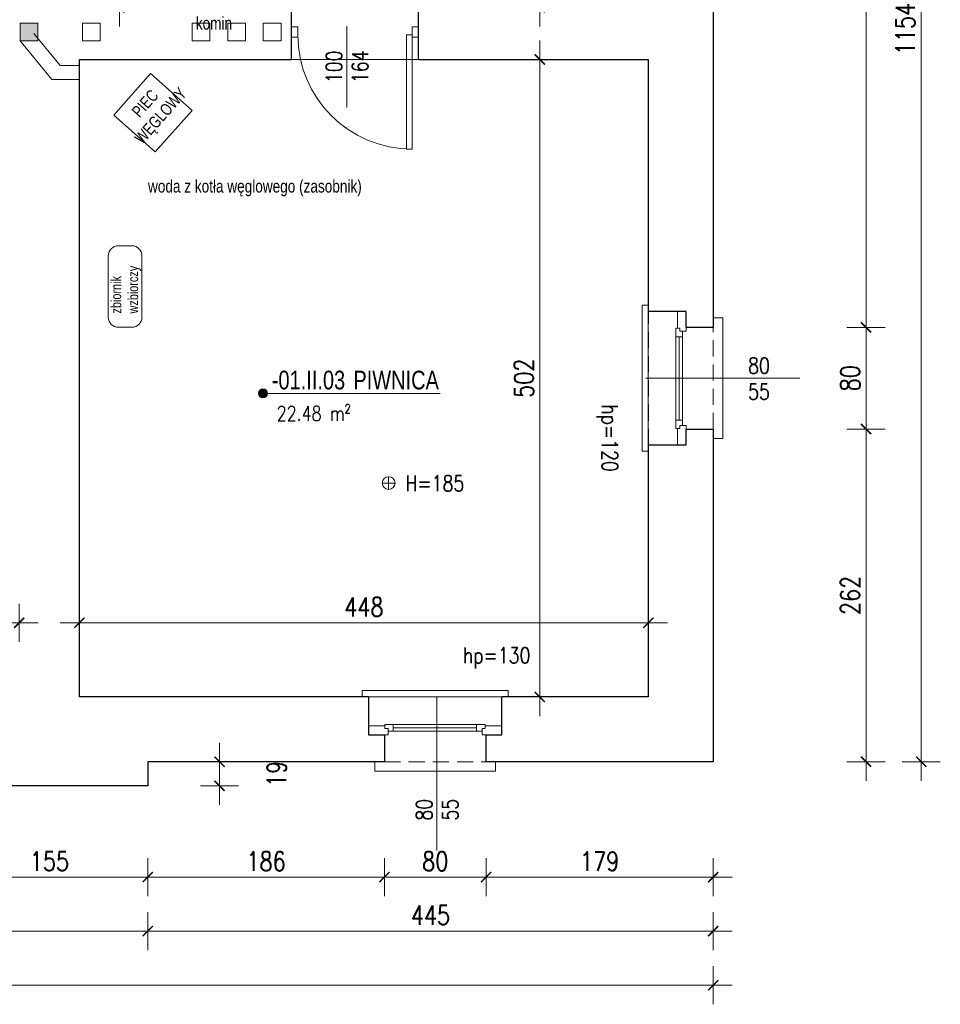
# Model space of a CAD drawing. Header units: millimetres. Extents: x 284606 to 569416, y -192995 to -95103.
# Tile 51 of 178: x 288350 to 289075, y -101558 to -100783. Entities that reach past the tile are written whole.
import ezdxf
from ezdxf.enums import TextEntityAlignment as Align

# ---------------------------------------------------------------- set-up
doc = ezdxf.new("R2010")
doc.units = ezdxf.units.MM
doc.linetypes.add('HIDDEN', pattern=[9.525, 6.35, -3.175])
doc.layers.get('0').update_dxf_attribs({"lineweight": 0})
for name, color, linetype, lineweight in [('!STR_Konstrukcja 0.20', 200, 'Continuous', 20), ('!STR_Konstrukcja 0.30', 64, 'Continuous', 30), ('!STR_Ocieplenie 0.05', 1, 'Continuous', 5), ('!STR_Opisy 0.09', 8, 'Continuous', 9), ('!STR_Przerywana 0.09', 8, 'HIDDEN', 9), ('!STR_Stolarka drzwiowa', 30, 'Continuous', 15), ('!STR_Stolarka okienna', 72, 'Continuous', 15), ('!STR_Wymiarowanie', 254, 'Continuous', 9)]:
    doc.layers.add(name, color=color, linetype=linetype, lineweight=lineweight)
doc.layers.add('!STR_Obrysy pomieszczeń', color=215, linetype='Continuous', lineweight=9, plot=False)
doc.layers.add('!STR_Wentylacja', color=7, linetype='Continuous', lineweight=15, true_color=0x3399ff)
doc.layers.add('EKO Wyposażenie', color=7, linetype='Continuous', lineweight=5, true_color=0x919191)
doc.styles.add('1_50', font='txt', dxfattribs={"width": 0.8})
doc.styles.add('AB_Arial', font='NirmalaS.ttf')
doc.styles.add('EKO 1-10', font='romans.shx', dxfattribs={"width": 0.8, "height": 15})
doc.styles.add('EKO 1-5', font='romans.shx', dxfattribs={"width": 0.8, "height": 10})
doc.dimstyles.new('EKO wymiar 1-10', dxfattribs={"dimtxt": 15, "dimasz": 8, "dimexe": 15, "dimexo": 15, "dimgap": 5, "dimtad": 1, "dimdec": 0, "dimtxsty": 'EKO 1-10', "dimblk": 'ARCHTICK', "dimcen": 10, "dimdle": 15, "dimclrd": 256, "dimclre": 256, "dimclrt": 256, "dimazin": 2, "dimtfac": 1, "dimtdec": 0, "dimtmove": 2, "dimatfit": 3, "dimldrblk": 'ARCHTICK', "dimfxl": 15, "dimfxlon": 1, "dimlwd": -1, "dimlwe": -1, "dimarcsym": 0})

# ---------------------------------------------------------------- blocks, each defined once
blk = doc.blocks.new('_ArchTick')
at = {"color": 0, "linetype": 'ByBlock', "const_width": 0.15}
blk.add_lwpolyline([(-0.5, -0.5), (0.5, 0.5)], dxfattribs=at)
blk = doc.blocks.new('*D198')
at = {"layer": '!STR_Wymiarowanie', "ltscale": 1.5, "transparency": 16777216}
for p, q in [((288397.38, -101272.4), (288397.38, -101242.4)), ((288845.38, -101272.4), (288845.38, -101242.4)), ((288860.38, -101257.4), (288382.38, -101257.4))]:
    blk.add_line(p, q, dxfattribs=at)
at = {"layer": 'Defpoints', "color": 0, "ltscale": 1.5, "transparency": 16777216}
for p in [(288397.38, -101257.4), (288397.38, -101307.86), (288845.38, -101307.86)]:
    blk.add_point(p, dxfattribs=at)
at = {"layer": '!STR_Wymiarowanie', "ltscale": 1.5, "transparency": 16777216, "xscale": 8, "yscale": 8, "zscale": 8, "rotation": 180}
blk.add_blockref('_ArchTick', (288397.38, -101257.4), dxfattribs=at)
at = {"layer": '!STR_Wymiarowanie', "ltscale": 1.5, "transparency": 16777216, "xscale": 8, "yscale": 8, "zscale": 8}
blk.add_blockref('_ArchTick', (288845.38, -101257.4), dxfattribs=at)
at = {"layer": '!STR_Wymiarowanie', "ltscale": 1.5, "transparency": 16777216, "insert": (288621.38, -101244.9), "char_height": 15, "attachment_point": 5, "style": 'EKO 1-10'}
blk.add_mtext('448', dxfattribs=at)
blk = doc.blocks.new('*D199')
at = {"layer": '!STR_Wymiarowanie', "ltscale": 1.5, "transparency": 16777216}
for p, q in [((288759.86, -101330.86), (288759.86, -100798.86)), ((288774.86, -100813.86), (288744.86, -100813.86)), ((288774.86, -101315.86), (288744.86, -101315.86))]:
    blk.add_line(p, q, dxfattribs=at)
at = {"layer": 'Defpoints', "color": 0, "ltscale": 1.5, "transparency": 16777216}
for p in [(288759.86, -100813.86), (288845.38, -100813.86), (288845.38, -101315.86)]:
    blk.add_point(p, dxfattribs=at)
at = {"layer": '!STR_Wymiarowanie', "ltscale": 1.5, "transparency": 16777216, "xscale": 8, "yscale": 8, "zscale": 8}
for p, rotation in [((288759.86, -100813.86), 90), ((288759.86, -101315.86), 270)]:
    blk.add_blockref('_ArchTick', p, dxfattribs=dict(at, rotation=rotation))
at = {"layer": '!STR_Wymiarowanie', "ltscale": 1.5, "transparency": 16777216, "insert": (288747.36, -101064.86), "char_height": 15, "attachment_point": 5, "rotation": 90, "style": 'EKO 1-10'}
blk.add_mtext('502', dxfattribs=at)
blk = doc.blocks.new('*D200')
at = {"layer": '!STR_Wymiarowanie', "ltscale": 1.5, "transparency": 16777216}
for p, q in [((287900.04, -101242.4), (287900.04, -101272.4)), ((288350.04, -101242.4), (288350.04, -101272.4)), ((287885.04, -101257.4), (288365.04, -101257.4))]:
    blk.add_line(p, q, dxfattribs=at)
at = {"layer": 'Defpoints', "color": 0, "ltscale": 1.5, "transparency": 16777216}
for p in [(287900.04, -100813.86), (288350.04, -100813.86), (288350.04, -101257.4)]:
    blk.add_point(p, dxfattribs=at)
at = {"layer": '!STR_Wymiarowanie', "ltscale": 1.5, "transparency": 16777216, "xscale": 8, "yscale": 8, "zscale": 8, "rotation": 180}
blk.add_blockref('_ArchTick', (287900.04, -101257.4), dxfattribs=at)
at = {"layer": '!STR_Wymiarowanie', "ltscale": 1.5, "transparency": 16777216, "xscale": 8, "yscale": 8, "zscale": 8}
blk.add_blockref('_ArchTick', (288350.04, -101257.4), dxfattribs=at)
at = {"layer": '!STR_Wymiarowanie', "ltscale": 1.5, "transparency": 16777216, "insert": (288125.04, -101244.9), "char_height": 15, "attachment_point": 5, "style": 'EKO 1-10'}
blk.add_mtext('450', dxfattribs=at)
blk = doc.blocks.new('*D220')
at = {"layer": '!STR_Wymiarowanie', "ltscale": 1.5, "transparency": 16777216}
for p, q in [((288759.86, -100787.86), (288759.86, -100248.86)), ((288774.86, -100263.86), (288744.86, -100263.86)), ((288774.86, -100772.86), (288744.86, -100772.86))]:
    blk.add_line(p, q, dxfattribs=at)
at = {"layer": 'Defpoints', "color": 0, "ltscale": 1.5, "transparency": 16777216}
for p in [(288759.86, -100263.86), (288845.29, -100263.86), (288845.29, -100772.86)]:
    blk.add_point(p, dxfattribs=at)
at = {"layer": '!STR_Wymiarowanie', "ltscale": 1.5, "transparency": 16777216, "xscale": 8, "yscale": 8, "zscale": 8}
for p, rotation in [((288759.86, -100263.86), 90), ((288759.86, -100772.86), 270)]:
    blk.add_blockref('_ArchTick', p, dxfattribs=dict(at, rotation=rotation))
at = {"layer": '!STR_Wymiarowanie', "ltscale": 1.5, "transparency": 16777216, "insert": (288747.36, -100518.36), "char_height": 15, "attachment_point": 5, "rotation": 90, "style": 'EKO 1-10'}
blk.add_mtext('509', dxfattribs=at)
blk = doc.blocks.new('*D222')
at = {"layer": '!STR_Wymiarowanie', "ltscale": 1.5, "transparency": 16777216}
for p, q in [((288428.87, -100639.86), (288428.87, -100787.86)), ((288413.87, -100654.86), (288443.87, -100654.86)), ((288413.87, -100772.86), (288443.87, -100772.86))]:
    blk.add_line(p, q, dxfattribs=at)
at = {"layer": 'Defpoints', "color": 0, "ltscale": 1.5, "transparency": 16777216}
for p in [(288376.38, -100654.86), (288376.38, -100772.86), (288428.87, -100772.86)]:
    blk.add_point(p, dxfattribs=at)
at = {"layer": '!STR_Wymiarowanie', "ltscale": 1.5, "transparency": 16777216, "xscale": 8, "yscale": 8, "zscale": 8}
for p, rotation in [((288428.87, -100654.86), 90), ((288428.87, -100772.86), 270)]:
    blk.add_blockref('_ArchTick', p, dxfattribs=dict(at, rotation=rotation))
at = {"layer": '!STR_Wymiarowanie', "ltscale": 1.5, "transparency": 16777216, "insert": (288416.37, -100713.86), "char_height": 15, "attachment_point": 5, "rotation": 90, "style": 'EKO 1-10'}
blk.add_mtext('118', dxfattribs=at)
blk = doc.blocks.new('wysokosc2')
at = {"ltscale": 2}
for points in [[(-5.06, 0.04), (5.03, 0.04)], [(0, 5.1), (0, -5.1)]]:
    blk.add_lwpolyline(points, dxfattribs=at)
blk.add_circle((0, 0), 5.03, dxfattribs=at)
at = {"ltscale": 2, "style": 'EKO 1-5', "width": 0.8}
blk.add_attdef('WYS', (13.29, -6.01), '', height=12.5, dxfattribs=at)
blk = doc.blocks.new('PIEC KAFLOWY')
at = {"layer": 'EKO Wyposażenie'}
blk.add_lwpolyline([(12.5, -14.8), (73.2, -14.8), (73.2, -75.5), (12.5, -75.5)], close=True, dxfattribs=at)
at = {"layer": 'EKO Wyposażenie', "insert": (33.9, -25.4), "char_height": 19.5, "attachment_point": 1, "style": '1_50'}
blk.add_mtext_dynamic_manual_height_columns('\\pi-5.3249;{\\H0.66667x;PIEC \\P\\pi-25.002;WĘGLOWY}', width=18.247, gutter_width=12.5, heights=[0], dxfattribs=at)
blk = doc.blocks.new('zbiornik zbiorczy')
at = {"layer": 'EKO Wyposażenie'}
for p, q in [((8, 13.24), (56.23, 13.24)), ((0, -5.24), (0, 5.24)), ((64.23, 5.24), (64.23, -5.24)), ((56.23, -13.24), (8, -13.24))]:
    blk.add_line(p, q, dxfattribs=at)
for centre, start, end in [((8, 5.24), 90, 180), ((56.23, 5.24), 0, 90), ((8, -5.24), 180, 270), ((56.23, -5.24), 270, 0)]:
    blk.add_arc(centre, 8, start, end, dxfattribs=at)
at = {"layer": 'EKO Wyposażenie', "insert": (10.89, 11.09), "char_height": 8, "attachment_point": 1, "style": '1_50'}
blk.add_mtext_dynamic_manual_height_columns('\\A1;zbiornik \\Pwzbiorczy', width=2231.7249, gutter_width=453.61, heights=[120.44], dxfattribs=at)
blk = doc.blocks.new('*U226')
at = {"layer": '!STR_Opisy 0.09', "linetype": 'Continuous'}
blk.add_line((-51.51, 6.91), (-51.51, -57.31), dxfattribs=at)
at = {"layer": '!STR_Stolarka drzwiowa'}
for points in [[(-90, 6.2), (-95, 6.2), (-95, -1.8), (-90, -1.8)], [(0, 0), (0, -90), (-4.38, -90), (-4.38, 0)], [(5, 6.2), (0, 6.2), (0, -1.8), (5, -1.8)]]:
    blk.add_lwpolyline(points, close=True, dxfattribs=at)
blk.add_arc((0, 0), 90, 180, 270, dxfattribs=at)
at = {"layer": '!STR_Opisy 0.09', "linetype": 'Continuous', "style": 'EKO 1-10', "width": 0.8}
blk.add_attdef('SZER', text='', height=12.5, rotation=90, dxfattribs=at).set_placement((-51.51, -25.2), align=Align.BOTTOM_CENTER)
at = {"layer": '!STR_Opisy 0.09', "ltscale": 0.7, "style": 'EKO 1-10', "width": 0.8}
blk.add_attdef('WYS', text='', height=12.5, rotation=90, dxfattribs=at).set_placement((-40.99, -25.2), align=Align.MIDDLE_CENTER)
blk = doc.blocks.new('*U225')
at = {"layer": '!STR_Konstrukcja 0.20', "linetype": 'Continuous', "lineweight": 15}
for points in [[(8.12, 50.87), (0.62, 50.87), (0.62, 58.37), (95.62, 58.37), (95.62, 50.87), (88.12, 50.87)], [(-4.38, -0.13), (-9.38, -0.13), (-9.38, -5.13), (105.62, -5.13), (105.62, -0.13), (100.62, -0.13)]]:
    blk.add_lwpolyline(points, dxfattribs=at)
at = {"layer": '!STR_Konstrukcja 0.30', "ltscale": 2}
for points in [[(-4.38, -0.13), (-4.38, 29.68), (8.12, 29.68), (8.12, 50.87)], [(88.12, 50.87), (88.12, 29.68), (100.62, 29.68), (100.62, -0.13)]]:
    blk.add_lwpolyline(points, dxfattribs=at)
at = {"layer": '!STR_Przerywana 0.09', "ltscale": 2}
for points in [[(8.12, 50.87), (88.12, 50.87)], [(-4.38, -0.13), (100.62, -0.13)]]:
    blk.add_lwpolyline(points, dxfattribs=at)
at = {"layer": '!STR_Stolarka okienna', "ltscale": 0.3}
for points in [[(-4.38, 22.64), (-4.38, 29.68), (11.02, 29.68), (11.02, 24.55), (8.52, 24.55), (8.52, 22.64), (-4.38, 22.64)], [(87.55, 21.56), (87.55, 24.55), (85.05, 24.55), (85.05, 26.7), (11.02, 26.7), (11.02, 24.55), (8.52, 24.55), (8.52, 21.56), (87.55, 21.56)], [(15.12, 26.7), (15.12, 21.56)], [(80.62, 24.13), (15.12, 24.13)], [(80.62, 21.56), (80.62, 26.7)], [(100.62, 22.64), (100.62, 29.68), (85.05, 29.68), (85.05, 24.55), (87.55, 24.55), (87.55, 22.64), (100.62, 22.64)]]:
    blk.add_lwpolyline(points, dxfattribs=at)
blk = doc.blocks.new('*U117')
at = {"layer": '!STR_Opisy 0.09', "linetype": 'Continuous'}
blk.add_line((0, -153.49), (0, -32.16), dxfattribs=at)
at = {"layer": '!STR_Opisy 0.09', "linetype": 'Continuous', "style": 'EKO 1-5', "width": 0.8}
blk.add_attdef('HP=', (-20.48, 2.26), '', height=12.5, rotation=180, dxfattribs=at)
at = {"layer": '!STR_Opisy 0.09', "ltscale": 0.7, "style": 'EKO 1-5', "width": 0.8}
blk.add_attdef('WYS', text='', height=12.5, rotation=270, dxfattribs=at).set_placement((-10.53, -121.38), align=Align.MIDDLE_CENTER)
at = {"layer": '!STR_Opisy 0.09', "linetype": 'Continuous', "style": 'EKO 1-5', "width": 0.8}
blk.add_attdef('SZER', text='', height=12.5, rotation=270, dxfattribs=at).set_placement((0, -121.38), align=Align.BOTTOM_CENTER)
blk = doc.blocks.new('*U109')
at = {"layer": '!STR_Opisy 0.09', "linetype": 'Continuous'}
blk.add_line((0, 32.11), (0, -89.22), dxfattribs=at)
at = {"layer": '!STR_Opisy 0.09', "linetype": 'Continuous', "style": 'EKO 1-5', "width": 0.8}
blk.add_attdef('SZER', text='', height=12.5, rotation=270, dxfattribs=at).set_placement((0, 0), align=Align.BOTTOM_CENTER)
at = {"layer": '!STR_Opisy 0.09', "ltscale": 0.7, "style": 'EKO 1-5', "width": 0.8}
blk.add_attdef('WYS', text='', height=12.5, rotation=270, dxfattribs=at).set_placement((-10.53, 0), align=Align.MIDDLE_CENTER)
at = {"layer": '!STR_Opisy 0.09', "linetype": 'Continuous', "style": 'EKO 1-5', "width": 0.8}
blk.add_attdef('HP=', (-20.48, -115.31), '', height=12.5, rotation=180, dxfattribs=at)
blk = doc.blocks.new('*D374')
at = {"layer": '!STR_Wymiarowanie', "ltscale": 1.5, "transparency": 16777216}
for p, q in [((288507.77, -101351.86), (288507.77, -101400.86)), ((288492.77, -101366.86), (288522.77, -101366.86)), ((288492.77, -101385.86), (288522.77, -101385.86))]:
    blk.add_line(p, q, dxfattribs=at)
at = {"layer": 'Defpoints', "color": 0, "ltscale": 1.5, "transparency": 16777216}
for p in [(288451.18, -101366.86), (288451.18, -101385.86), (288507.77, -101385.86)]:
    blk.add_point(p, dxfattribs=at)
at = {"layer": '!STR_Wymiarowanie', "ltscale": 1.5, "transparency": 16777216, "xscale": 8, "yscale": 8, "zscale": 8}
for p, rotation in [((288507.77, -101366.86), 90), ((288507.77, -101385.86), 270)]:
    blk.add_blockref('_ArchTick', p, dxfattribs=dict(at, rotation=rotation))
at = {"layer": '!STR_Wymiarowanie', "ltscale": 1.5, "transparency": 16777216, "insert": (288552.77, -101376.36), "char_height": 15, "attachment_point": 5, "rotation": 90, "style": 'EKO 1-10'}
blk.add_mtext('19', dxfattribs=at)
blk = doc.blocks.new('*D424')
at = {"layer": '!STR_Wymiarowanie', "ltscale": 1.5, "transparency": 16777216}
for p, q in [((288296.4, -101442.68), (288296.4, -101472.68)), ((288451.18, -101442.68), (288451.18, -101472.68)), ((288281.4, -101457.68), (288466.18, -101457.68))]:
    blk.add_line(p, q, dxfattribs=at)
at = {"layer": 'Defpoints', "color": 0, "ltscale": 1.5, "transparency": 16777216}
for p in [(288296.4, -101375.26), (288451.18, -101385.86), (288451.18, -101457.68)]:
    blk.add_point(p, dxfattribs=at)
at = {"layer": '!STR_Wymiarowanie', "ltscale": 1.5, "transparency": 16777216, "xscale": 8, "yscale": 8, "zscale": 8, "rotation": 180}
blk.add_blockref('_ArchTick', (288296.4, -101457.68), dxfattribs=at)
at = {"layer": '!STR_Wymiarowanie', "ltscale": 1.5, "transparency": 16777216, "xscale": 8, "yscale": 8, "zscale": 8}
blk.add_blockref('_ArchTick', (288451.18, -101457.68), dxfattribs=at)
at = {"layer": '!STR_Wymiarowanie', "ltscale": 1.5, "transparency": 16777216, "insert": (288373.79, -101445.18), "char_height": 15, "attachment_point": 5, "style": 'EKO 1-10'}
blk.add_mtext('155', dxfattribs=at)
blk = doc.blocks.new('*D425')
at = {"layer": '!STR_Wymiarowanie', "ltscale": 1.5, "transparency": 16777216}
for p, q in [((288451.18, -101442.68), (288451.18, -101472.68)), ((288637.56, -101442.68), (288637.56, -101472.68)), ((288436.18, -101457.68), (288652.56, -101457.68))]:
    blk.add_line(p, q, dxfattribs=at)
at = {"layer": 'Defpoints', "color": 0, "ltscale": 1.5, "transparency": 16777216}
for p in [(288637.56, -101356.26), (288451.18, -101366.86), (288637.56, -101457.68)]:
    blk.add_point(p, dxfattribs=at)
at = {"layer": '!STR_Wymiarowanie', "ltscale": 1.5, "transparency": 16777216, "xscale": 8, "yscale": 8, "zscale": 8, "rotation": 180}
blk.add_blockref('_ArchTick', (288451.18, -101457.68), dxfattribs=at)
at = {"layer": '!STR_Wymiarowanie', "ltscale": 1.5, "transparency": 16777216, "xscale": 8, "yscale": 8, "zscale": 8}
blk.add_blockref('_ArchTick', (288637.56, -101457.68), dxfattribs=at)
at = {"layer": '!STR_Wymiarowanie', "ltscale": 1.5, "transparency": 16777216, "insert": (288544.37, -101445.18), "char_height": 15, "attachment_point": 5, "style": 'EKO 1-10'}
blk.add_mtext('186', dxfattribs=at)
blk = doc.blocks.new('*D426')
at = {"layer": '!STR_Wymiarowanie', "ltscale": 1.5, "transparency": 16777216}
for p, q in [((288637.56, -101442.68), (288637.56, -101472.68)), ((288717.56, -101442.68), (288717.56, -101472.68)), ((288622.56, -101457.68), (288732.56, -101457.68))]:
    blk.add_line(p, q, dxfattribs=at)
at = {"layer": 'Defpoints', "color": 0, "ltscale": 1.5, "transparency": 16777216}
for p in [(288637.56, -101356.26), (288717.56, -101356.26), (288717.56, -101457.68)]:
    blk.add_point(p, dxfattribs=at)
at = {"layer": '!STR_Wymiarowanie', "ltscale": 1.5, "transparency": 16777216, "xscale": 8, "yscale": 8, "zscale": 8, "rotation": 180}
blk.add_blockref('_ArchTick', (288637.56, -101457.68), dxfattribs=at)
at = {"layer": '!STR_Wymiarowanie', "ltscale": 1.5, "transparency": 16777216, "xscale": 8, "yscale": 8, "zscale": 8}
blk.add_blockref('_ArchTick', (288717.56, -101457.68), dxfattribs=at)
at = {"layer": '!STR_Wymiarowanie', "ltscale": 1.5, "transparency": 16777216, "insert": (288677.56, -101445.18), "char_height": 15, "attachment_point": 5, "style": 'EKO 1-10'}
blk.add_mtext('80', dxfattribs=at)
blk = doc.blocks.new('*D427')
at = {"layer": '!STR_Wymiarowanie', "ltscale": 1.5, "transparency": 16777216}
for p, q in [((288717.56, -101442.68), (288717.56, -101472.68)), ((288896.38, -101442.68), (288896.38, -101472.68)), ((288702.56, -101457.68), (288911.38, -101457.68))]:
    blk.add_line(p, q, dxfattribs=at)
at = {"layer": 'Defpoints', "color": 0, "ltscale": 1.5, "transparency": 16777216}
for p in [(288717.56, -101356.26), (288896.38, -101366.86), (288896.38, -101457.68)]:
    blk.add_point(p, dxfattribs=at)
at = {"layer": '!STR_Wymiarowanie', "ltscale": 1.5, "transparency": 16777216, "xscale": 8, "yscale": 8, "zscale": 8, "rotation": 180}
blk.add_blockref('_ArchTick', (288717.56, -101457.68), dxfattribs=at)
at = {"layer": '!STR_Wymiarowanie', "ltscale": 1.5, "transparency": 16777216, "xscale": 8, "yscale": 8, "zscale": 8}
blk.add_blockref('_ArchTick', (288896.38, -101457.68), dxfattribs=at)
at = {"layer": '!STR_Wymiarowanie', "ltscale": 1.5, "transparency": 16777216, "insert": (288806.97, -101445.18), "char_height": 15, "attachment_point": 5, "style": 'EKO 1-10'}
blk.add_mtext('179', dxfattribs=at)
blk = doc.blocks.new('*D430')
at = {"layer": '!STR_Wymiarowanie', "ltscale": 1.5, "transparency": 16777216}
for p, q in [((287882.05, -101485.16), (287882.05, -101515.16)), ((288451.18, -101485.16), (288451.18, -101515.16)), ((287867.05, -101500.16), (288466.18, -101500.16))]:
    blk.add_line(p, q, dxfattribs=at)
at = {"layer": 'Defpoints', "color": 0, "ltscale": 1.5, "transparency": 16777216}
for p in [(287882.05, -101385.86), (288451.18, -101385.86), (288451.18, -101500.16)]:
    blk.add_point(p, dxfattribs=at)
at = {"layer": '!STR_Wymiarowanie', "ltscale": 1.5, "transparency": 16777216, "xscale": 8, "yscale": 8, "zscale": 8, "rotation": 180}
blk.add_blockref('_ArchTick', (287882.05, -101500.16), dxfattribs=at)
at = {"layer": '!STR_Wymiarowanie', "ltscale": 1.5, "transparency": 16777216, "xscale": 8, "yscale": 8, "zscale": 8}
blk.add_blockref('_ArchTick', (288451.18, -101500.16), dxfattribs=at)
at = {"layer": '!STR_Wymiarowanie', "ltscale": 1.5, "transparency": 16777216, "insert": (288166.62, -101487.66), "char_height": 15, "attachment_point": 5, "style": 'EKO 1-10'}
blk.add_mtext('569', dxfattribs=at)
blk = doc.blocks.new('*D431')
at = {"layer": '!STR_Wymiarowanie', "ltscale": 1.5, "transparency": 16777216}
for p, q in [((288451.18, -101485.16), (288451.18, -101515.16)), ((288896.38, -101485.16), (288896.38, -101515.16)), ((288436.18, -101500.16), (288911.38, -101500.16))]:
    blk.add_line(p, q, dxfattribs=at)
at = {"layer": 'Defpoints', "color": 0, "ltscale": 1.5, "transparency": 16777216}
for p in [(288896.38, -101366.86), (288451.18, -101385.86), (288896.38, -101500.16)]:
    blk.add_point(p, dxfattribs=at)
at = {"layer": '!STR_Wymiarowanie', "ltscale": 1.5, "transparency": 16777216, "xscale": 8, "yscale": 8, "zscale": 8, "rotation": 180}
blk.add_blockref('_ArchTick', (288451.18, -101500.16), dxfattribs=at)
at = {"layer": '!STR_Wymiarowanie', "ltscale": 1.5, "transparency": 16777216, "xscale": 8, "yscale": 8, "zscale": 8}
blk.add_blockref('_ArchTick', (288896.38, -101500.16), dxfattribs=at)
at = {"layer": '!STR_Wymiarowanie', "ltscale": 1.5, "transparency": 16777216, "insert": (288673.78, -101487.66), "char_height": 15, "attachment_point": 5, "style": 'EKO 1-10'}
blk.add_mtext('445', dxfattribs=at)
blk = doc.blocks.new('*D432')
at = {"layer": '!STR_Wymiarowanie', "ltscale": 1.5, "transparency": 16777216}
for p, q in [((286992.04, -101527.83), (286992.04, -101557.83)), ((288896.38, -101527.83), (288896.38, -101557.83)), ((288911.38, -101542.83), (286977.04, -101542.83))]:
    blk.add_line(p, q, dxfattribs=at)
at = {"layer": 'Defpoints', "color": 0, "ltscale": 1.5, "transparency": 16777216}
for p in [(286992.04, -101366.86), (288896.38, -101366.86), (286992.04, -101542.83)]:
    blk.add_point(p, dxfattribs=at)
at = {"layer": '!STR_Wymiarowanie', "ltscale": 1.5, "transparency": 16777216, "xscale": 8, "yscale": 8, "zscale": 8, "rotation": 180}
blk.add_blockref('_ArchTick', (286992.04, -101542.83), dxfattribs=at)
at = {"layer": '!STR_Wymiarowanie', "ltscale": 1.5, "transparency": 16777216, "xscale": 8, "yscale": 8, "zscale": 8}
blk.add_blockref('_ArchTick', (288896.38, -101542.83), dxfattribs=at)
at = {"layer": '!STR_Wymiarowanie', "ltscale": 1.5, "transparency": 16777216, "insert": (287944.21, -101530.33), "char_height": 15, "attachment_point": 5, "style": 'EKO 1-10'}
blk.add_mtext('1904', dxfattribs=at)
blk = doc.blocks.new('*D435')
at = {"layer": '!STR_Wymiarowanie', "ltscale": 1.5, "transparency": 16777216}
for p, q in [((289016.72, -100463.05), (289016.72, -101039.87)), ((289001.72, -100478.05), (289031.72, -100478.05)), ((289001.72, -101024.87), (289031.72, -101024.87))]:
    blk.add_line(p, q, dxfattribs=at)
at = {"layer": 'Defpoints', "color": 0, "ltscale": 1.5, "transparency": 16777216}
for p in [(288885.79, -100478.05), (288885.79, -101024.87), (289016.72, -101024.87)]:
    blk.add_point(p, dxfattribs=at)
at = {"layer": '!STR_Wymiarowanie', "ltscale": 1.5, "transparency": 16777216, "xscale": 8, "yscale": 8, "zscale": 8}
for p, rotation in [((289016.72, -100478.05), 90), ((289016.72, -101024.87), 270)]:
    blk.add_blockref('_ArchTick', p, dxfattribs=dict(at, rotation=rotation))
at = {"layer": '!STR_Wymiarowanie', "ltscale": 1.5, "transparency": 16777216, "insert": (289004.22, -100751.46), "char_height": 15, "attachment_point": 5, "rotation": 90, "style": 'EKO 1-10'}
blk.add_mtext('547', dxfattribs=at)
blk = doc.blocks.new('*D436')
at = {"layer": '!STR_Wymiarowanie', "ltscale": 1.5, "transparency": 16777216}
for p, q in [((289016.72, -101009.87), (289016.72, -101119.87)), ((289001.72, -101024.87), (289031.72, -101024.87)), ((289001.72, -101104.87), (289031.72, -101104.87))]:
    blk.add_line(p, q, dxfattribs=at)
at = {"layer": 'Defpoints', "color": 0, "ltscale": 1.5, "transparency": 16777216}
for p in [(288885.79, -101024.87), (288885.79, -101104.87), (289016.72, -101104.87)]:
    blk.add_point(p, dxfattribs=at)
at = {"layer": '!STR_Wymiarowanie', "ltscale": 1.5, "transparency": 16777216, "xscale": 8, "yscale": 8, "zscale": 8}
for p, rotation in [((289016.72, -101024.87), 90), ((289016.72, -101104.87), 270)]:
    blk.add_blockref('_ArchTick', p, dxfattribs=dict(at, rotation=rotation))
at = {"layer": '!STR_Wymiarowanie', "ltscale": 1.5, "transparency": 16777216, "insert": (289004.22, -101064.87), "char_height": 15, "attachment_point": 5, "rotation": 90, "style": 'EKO 1-10'}
blk.add_mtext('80', dxfattribs=at)
blk = doc.blocks.new('*D437')
at = {"layer": '!STR_Wymiarowanie', "ltscale": 1.5, "transparency": 16777216}
for p, q in [((289016.72, -101089.87), (289016.72, -101381.86)), ((289001.72, -101104.87), (289031.72, -101104.87)), ((289001.72, -101366.86), (289031.72, -101366.86))]:
    blk.add_line(p, q, dxfattribs=at)
at = {"layer": 'Defpoints', "color": 0, "ltscale": 1.5, "transparency": 16777216}
for p in [(288885.79, -101104.87), (288896.38, -101366.86), (289016.72, -101366.86)]:
    blk.add_point(p, dxfattribs=at)
at = {"layer": '!STR_Wymiarowanie', "ltscale": 1.5, "transparency": 16777216, "xscale": 8, "yscale": 8, "zscale": 8}
for p, rotation in [((289016.72, -101104.87), 90), ((289016.72, -101366.86), 270)]:
    blk.add_blockref('_ArchTick', p, dxfattribs=dict(at, rotation=rotation))
at = {"layer": '!STR_Wymiarowanie', "ltscale": 1.5, "transparency": 16777216, "insert": (289004.22, -101235.86), "char_height": 15, "attachment_point": 5, "rotation": 90, "style": 'EKO 1-10'}
blk.add_mtext('262', dxfattribs=at)
blk = doc.blocks.new('*D438')
at = {"layer": '!STR_Wymiarowanie', "ltscale": 1.5, "transparency": 16777216}
for p, q in [((289060.18, -100197.95), (289060.18, -101381.86)), ((289045.18, -100212.95), (289075.18, -100212.95)), ((289045.18, -101366.86), (289075.18, -101366.86))]:
    blk.add_line(p, q, dxfattribs=at)
at = {"layer": 'Defpoints', "color": 0, "ltscale": 1.5, "transparency": 16777216}
for p in [(288896.59, -100212.95), (288896.38, -101366.86), (289060.18, -101366.86)]:
    blk.add_point(p, dxfattribs=at)
at = {"layer": '!STR_Wymiarowanie', "ltscale": 1.5, "transparency": 16777216, "xscale": 8, "yscale": 8, "zscale": 8}
for p, rotation in [((289060.18, -100212.95), 90), ((289060.18, -101366.86), 270)]:
    blk.add_blockref('_ArchTick', p, dxfattribs=dict(at, rotation=rotation))
at = {"layer": '!STR_Wymiarowanie', "ltscale": 1.5, "transparency": 16777216, "insert": (289047.68, -100789.9), "char_height": 15, "attachment_point": 5, "rotation": 90, "style": 'EKO 1-10'}
blk.add_mtext('1154', dxfattribs=at)
blk = doc.blocks.new('*U506')
at = {"ltscale": 0.3}
blk.add_hatch(color=256, dxfattribs=at).paths.add_polyline_path([(-0.91, 50, 1), (6.82, 50, 1)])
at = {"ltscale": 1.5}
blk.add_line((17.59, 50), (154.57, 50), dxfattribs=at)
at = {"ltscale": 0.3}
blk.add_lwpolyline([(17.59, 50), (2.95, 50)], dxfattribs=at)
blk.add_circle((2.95, 50), 3.86, dxfattribs=at)
at = {"ltscale": 1.5, "width": 0.8}
for tag, p, height, style in [('NR_POM.', (10.51, 53.45), 16, 'AB_Arial'), ('NAZWA_POMIESZCZENIA', (66.91, 53.45), 16, 'AB_Arial'), ('POSADZKA', (9.08, 4), 12.5, 'EKO 1-5')]:
    blk.add_attdef(tag, p, '', height=height, rotation=0, dxfattribs=dict(at, style=style))
at = {"ltscale": 1.5, "style": 'EKO 1-5', "width": 0.8}
blk.add_attdef('POWIERZCHNIA', text='', height=12.5, rotation=0, dxfattribs=at).set_placement((78.06, 22.91), align=Align.BOTTOM_RIGHT)

msp = doc.modelspace()

# ---------------------------------------------------------------- hatches: boundary and pattern name
at = {"layer": '!STR_Wentylacja', "ltscale": 1.5}
h = msp.add_hatch(color=256, dxfattribs=at)
h.dxf.hatch_style = 1
h.paths.add_polyline_path([(288364.76, -100785.28), (288350.76, -100785.28), (288350.76, -100799.28), (288364.76, -100799.28)])

# ---------------------------------------------------------------- linework, layer by layer
at = {"layer": '!STR_Konstrukcja 0.30', "ltscale": 1.5}
for p, q in [((288564.38, -100813.86), (288564.38, -100772.86)), ((288664.38, -100813.86), (288664.38, -100772.86))]:
    msp.add_line(p, q, dxfattribs=at)
for points in [[(288896.38, -100478.05), (288896.38, -101024.87)], [(288625.06, -101315.86), (288397.38, -101315.86), (288397.38, -100813.86), (288564.38, -100813.86)], [(288664.38, -100813.86), (288845.24, -100813.86), (288845.24, -101007.37)], [(288896.38, -101104.87), (288896.38, -101366.86), (288717.56, -101366.86)], [(288845.24, -101122.37), (288845.24, -101315.86), (288730.06, -101315.86)], [(288637.56, -101366.86), (288451.18, -101366.86), (288451.18, -101385.86), (288296.4, -101385.86)]]:
    msp.add_lwpolyline(points, dxfattribs=at)
at = {"layer": '!STR_Obrysy pomieszczeń', "ltscale": 0.3}
msp.add_lwpolyline([(288397.38, -100813.86), (288845.24, -100813.86), (288845.24, -101315.86), (288397.38, -101315.86)], close=True, dxfattribs=at)
at = {"layer": '!STR_Wentylacja', "ltscale": 1.5}
for points in [[(288350.76, -100785.28), (288350.76, -100799.28), (288364.76, -100799.28), (288364.76, -100785.28)], [(288399.76, -100785.28), (288399.76, -100799.28), (288413.76, -100799.28), (288413.76, -100785.28)], [(288486.14, -100785.28), (288486.14, -100799.28), (288500.14, -100799.28), (288500.14, -100785.28)], [(288514.14, -100785.28), (288514.14, -100799.28), (288528.14, -100799.28), (288528.14, -100785.28)], [(288542.14, -100785.28), (288542.14, -100799.28), (288556.14, -100799.28), (288556.14, -100785.28)]]:
    msp.add_lwpolyline(points, close=True, dxfattribs=at)
for points in [[(288350.76, -100799.28), (288375.8, -100829.53), (288397.38, -100829.53)], [(288361.55, -100793.54), (288382.38, -100818.72), (288397.38, -100818.72)]]:
    msp.add_lwpolyline(points, dxfattribs=at)
at = {"layer": '!STR_Wymiarowanie', "ltscale": 1.5}
msp.add_line((288564.38, -100813.86), (288664.38, -100813.86), dxfattribs=at)

# ---------------------------------------------------------------- block references
at = {"layer": '!STR_Konstrukcja 0.30', "ltscale": 1.5, "xscale": -1}
for p, rotation in [((288845.52, -101112.99), 270), ((288629.44, -101315.99), 180)]:
    msp.add_blockref('*U225', p, dxfattribs=dict(at, rotation=rotation))
at = {"layer": '!STR_Konstrukcja 0.30', "ltscale": 1.5}
for name, p, rotation, values in [('*U117', (288811.06, -101064.95), 89.99999999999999, {'SZER': '80', 'WYS': '55', 'HP=': 'hp=120'}), ('*U109', (288678.88, -101404.62), 180, {'SZER': '80', 'WYS': '55', 'HP=': 'hp=130'})]:
    msp.add_blockref(name, p, dxfattribs=dict(at, rotation=rotation)).add_auto_attribs(values)
at = {"layer": '!STR_Ocieplenie 0.05', "rotation": 90}
msp.add_blockref('zbiornik zbiorczy', (288433.39, -101024.79), dxfattribs=at)
at = {"layer": '!STR_Opisy 0.09'}
ref = msp.add_blockref('*U506', (288539.2, -101122.84), dxfattribs=dict(at, xscale=0.9199999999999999, yscale=0.9199999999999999, zscale=0.9199999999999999))
ref.add_attrib('NAZWA_POM', 'PIWNICA', (288613.09, -101073.67), dxfattribs={"layer": '0', "ltscale": 1.5, "height": 14.72, "rotation": 0, "style": 'AB_Arial', "width": 0.8})
ref.add_attrib('NUMER_POM', '-01.II.03', (288548.87, -101073.67), dxfattribs={"layer": '0', "ltscale": 1.5, "height": 14.72, "rotation": 0, "style": 'AB_Arial', "width": 0.8})
ref.add_attrib('R-SURF', '22.48 m²', dxfattribs={"layer": '0', "ltscale": 1.5, "height": 11.5, "rotation": 0, "style": 'EKO 1-5', "width": 0.8}).set_placement((288611.01, -101101.77), align=Align.BOTTOM_RIGHT)
ref = msp.add_blockref('wysokosc2', (288640.85, -101147.41), dxfattribs=dict(at, xscale=-1, rotation=180))
ref.add_attrib('WYS', 'H=185', (288654.14, -101153.9), dxfattribs={"layer": '0', "ltscale": 2, "height": 12.5, "style": 'EKO 1-5', "width": 0.8})
at = {"layer": '!STR_Stolarka drzwiowa', "ltscale": 0.3}
msp.add_blockref('*U226', (288659.38, -100794.48), dxfattribs=at).add_auto_attribs({'WYS': '164', 'SZER': '100'})
at = {"layer": 'EKO Wyposażenie', "xscale": 0.7200000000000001, "yscale": 0.7200000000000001, "zscale": 0.7200000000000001, "rotation": 48.38657883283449}
msp.add_blockref('PIEC KAFLOWY', (288410.47, -100857.35), dxfattribs=at)

# ---------------------------------------------------------------- texts
at = {"layer": '!STR_Obrysy pomieszczeń', "ltscale": 0.3, "char_height": 10, "attachment_point": 1, "style": '1_50'}
for s, insert in [('\\A1;komin', (288489.05, -100780.37)), ('\\A1;woda z kotła węglowego (zasobnik)', (288451.43, -100908.68))]:
    msp.add_mtext_dynamic_manual_height_columns(s, width=2231.7249, gutter_width=453.61, heights=[120.44], dxfattribs=dict(at, insert=insert))

# ---------------------------------------------------------------- dimensions: what is measured, and where the dimension line sits
at = {"layer": '!STR_Wymiarowanie', "ltscale": 1.5}
for base, p1, p2, angle, picture, middle in [((289060.18, -101366.86), (288896.59, -100212.95), (288896.38, -101366.86), 90, '*D438', (289047.68, -100789.9)), ((288759.86, -100263.86), (288845.29, -100772.86), (288845.29, -100263.86), 90, '*D220', (288747.36, -100518.36)), ((289016.72, -101024.87), (288885.79, -100478.05), (288885.79, -101024.87), 90, '*D435', (289004.22, -100751.46)), ((288428.87, -100772.86), (288376.38, -100654.86), (288376.38, -100772.86), 90, '*D222', (288416.37, -100713.86)), ((288759.86, -100813.86), (288845.38, -101315.86), (288845.38, -100813.86), 270, '*D199', (288747.36, -101064.86)), ((289016.72, -101104.87), (288885.79, -101024.87), (288885.79, -101104.87), 90, '*D436', (289004.22, -101064.87)), ((289016.72, -101366.86), (288885.79, -101104.87), (288896.38, -101366.86), 90, '*D437', (289004.22, -101235.86)), ((288507.77, -101385.86), (288451.18, -101366.86), (288451.18, -101385.86), 90, '*D374', (288552.77, -101376.36))]:
    dim = msp.add_linear_dim(base=base, p1=p1, p2=p2, angle=angle, dimstyle='EKO wymiar 1-10', dxfattribs=at)
    dim.commit()
    dim.dimension.update_dxf_attribs({"geometry": picture, "text_midpoint": middle})
for base, p1, p2, picture, middle in [((288350.04, -101257.4), (287900.04, -100813.86), (288350.04, -100813.86), '*D200', (288125.04, -101244.9)), ((288397.38, -101257.4), (288845.38, -101307.86), (288397.38, -101307.86), '*D198', (288621.38, -101244.9)), ((288637.56, -101457.68), (288451.18, -101366.86), (288637.56, -101356.26), '*D425', (288544.37, -101445.18)), ((288717.56, -101457.68), (288637.56, -101356.26), (288717.56, -101356.26), '*D426', (288677.56, -101445.18)), ((288896.38, -101457.68), (288717.56, -101356.26), (288896.38, -101366.86), '*D427', (288806.97, -101445.18)), ((286992.04, -101542.83), (288896.38, -101366.86), (286992.04, -101366.86), '*D432', (287944.21, -101530.33)), ((288896.38, -101500.16), (288451.18, -101385.86), (288896.38, -101366.86), '*D431', (288673.78, -101487.66)), ((288451.18, -101457.68), (288296.4, -101375.26), (288451.18, -101385.86), '*D424', (288373.79, -101445.18)), ((288451.18, -101500.16), (287882.05, -101385.86), (288451.18, -101385.86), '*D430', (288166.62, -101487.66))]:
    dim = msp.add_linear_dim(base=base, p1=p1, p2=p2, dimstyle='EKO wymiar 1-10', dxfattribs=at)
    dim.commit()
    dim.dimension.update_dxf_attribs({"geometry": picture, "text_midpoint": middle})

doc.saveas('drawing.dxf')
